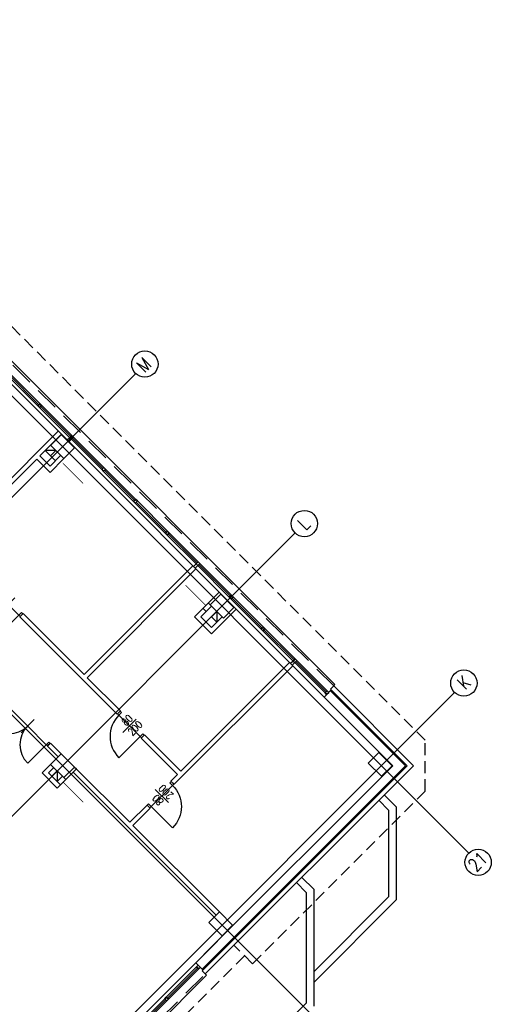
# Model space of a CAD drawing. Header units: centimetres. Extents: x -228435 to 111511, y -89367 to 428125.
# Tile 206 of 219: x -26466 to -13921, y 126202 to 152387. Entities that reach past the tile are written whole.
import ezdxf

# ---------------------------------------------------------------- set-up
doc = ezdxf.new("R2010")
doc.units = ezdxf.units.CM
doc.header["$LTSCALE"] = 50
doc.linetypes.add('DASHDOT2', pattern=[12.7, 6.35, -3.175, 0, -3.175])
doc.linetypes.add('HIDDEN', pattern=[9.525, 6.35, -3.175])
doc.layers.get('0').update_dxf_attribs({"color": 8})
for name, color, linetype in [('ARCH_INFO_ETYK_DRZWI_IST', 8, 'Continuous'), ('ARCH_INFO_OPISY_IST', 8, 'Continuous'), ('ARCH_INFO_OSIE_IST', 8, 'DASHDOT2'), ('ARCH_INFO_OSIE_OPISY_IST', 8, 'Continuous'), ('ARCH_MUROWANE_IST', 8, 'Continuous'), ('ARCH_NIEWIDOK_IST', 8, 'HIDDEN'), ('ARCH_OTWORY_WENTYLACJA_IST', 8, 'Continuous'), ('ARCH_WIDOK_IST', 8, 'Continuous'), ('ARCH_ŚLUSARKA_DRZWI_IST', 8, 'Continuous'), ('ARCH_ŚLUSARKA_OKNA_IST', 8, 'Continuous'), ('ARCH_ŻELBET_IST', 8, 'Continuous'), ('Osie rzutów$0$ARCH_INFO_OSIE_OPISY_IST', 8, 'Continuous')]:
    doc.layers.add(name, color=color, linetype=linetype)
doc.styles.add('ROMANS-250-CM', font='romans.shx', dxfattribs={"width": 0.8, "height": 50})
doc.styles.add('ROMANS-50-CM', font='romans.shx', dxfattribs={"width": 0.8, "height": 10})

# ---------------------------------------------------------------- blocks, each defined once
blk = doc.blocks.new('DRZWI80')
blk.add_line((-40, 0), (-40, 80))
at = {"lineweight": -3}
for p, q in [((40, 0), (-40, 0)), ((0, -25), (0, 25))]:
    blk.add_line(p, q, dxfattribs=at)
for points in [[(-45, -10), (-40, -10), (-40, 0), (-45, 0)], [(40, -10), (45, -10), (45, 0), (40, 0)]]:
    blk.add_lwpolyline(points, close=True, dxfattribs=at)
blk.add_arc((-40, 0), 80, 0, 90, dxfattribs=at)
blk = doc.blocks.new('Osie rzutów')
at = {"layer": 'ARCH_INFO_OSIE_IST', "ltscale": 10}
for p, q in [((8446, 19738.7), (10662.2, 17522.5)), ((8021.7, 19314.5), (10237.9, 17098.3)), ((9775.9, 18797.9), (6114.5, 15136.5)), ((10200.1, 18373.7), (6968.5, 15142)), ((10624.4, 17949.4), (7283.1, 14608.1))]:
    blk.add_line(p, q, dxfattribs=at)
at = {"layer": 'ARCH_INFO_OSIE_OPISY_IST'}
for centre in [(9800.3, 18823), (10224.6, 18398.7), (10648.9, 17974.5), (10686.9, 17497.8)]:
    blk.add_circle(centre, 35, dxfattribs=at)
at = {"layer": 'ARCH_INFO_OSIE_OPISY_IST', "style": 'ROMANS-250-CM', "width": 0.8}
for s, p in [('M', (9799.7, 18798.4)), ('L', (10227.9, 18378.9)), ('K', (10652.6, 17954.6)), ('21', (10681.4, 17470.3))]:
    blk.add_text(s, height=35, rotation=45, dxfattribs=at).set_placement(p)

msp = doc.modelspace()

# ---------------------------------------------------------------- linework, layer by layer
at = {"layer": 'ARCH_INFO_OPISY_IST', "elevation": 630}
for points in [[(-24781.41843, 140056.32584, 20, 20, 0), (-25114.27576, 140389.18316, 150, 0, 0), (-25330.10968, 140605.01708, 0, 0, 0)], [(-22052.69578, 137345.40407, 20, 20, 0), (-21719.83846, 137012.54675, 150, 0, 0), (-21504.00454, 136796.71282, 0, 0, 0)], [(-24776.94371, 131575.51919, 20, 20, 0), (-25109.80103, 131908.37651, 150, 0, 0), (-25325.63496, 132124.21043, 0, 0, 0)]]:
    msp.add_lwpolyline(points, format="xyseb", dxfattribs=at)
at = {"layer": 'ARCH_MUROWANE_IST', "ltscale": 4}
for p, q in [((-25439.93365, 141443.88812, 630), (-27886.52311, 138997.29865, 630)), ((-25355.08084, 141359.0353, 630), (-25927.83733, 140786.27881, 630)), ((-26012.69014, 140701.426, 630), (-28247.14757, 138466.96857, 630)), ((-25659.13675, 140347.87261, 630), (-26012.69014, 140701.426, 630)), ((-25659.13675, 140517.57823, 630), (-25927.83733, 140786.27881, 630)), ((-25376.28909, 140800.4259, 630), (-25659.13675, 140517.57823, 630)), ((-25291.43627, 140715.57308, 630), (-25659.13675, 140347.87261, 630)), ((-21861.97334, 137865.9278, 630), (-24754.04007, 134973.86107, 630)), ((-21777.12052, 137781.07499, 630), (-24669.18726, 134889.00826, 630)), ((-21861.97334, 137865.9278, 630), (-21777.12052, 137781.07499, 630)), ((-21773.64461, 137911.94936, 630), (-21766.57354, 137904.87829, 630)), ((-21819.54693, 136508.28278, 630), (-21162.89878, 137164.74704, 630)), ((-21119.51122, 137109.32355, 630), (-21112.44015, 137116.39462, 630)), ((-21112.44015, 137116.39462, 630), (-20546.12504, 136550.07951, 630)), ((-21366.99859, 136791.1255, 630), (-21649.8413, 136508.28278, 630)), ((-21508.41995, 136649.70414, 630), (-21593.22919, 136734.53714, 630)), ((-21366.99859, 136791.1255, 630), (-21451.78803, 136875.93869, 630)), ((-21366.99859, 136055.73444, 630), (-20710.53433, 136712.38259, 630)), ((-26458.16741, 136508.28278, 630), (-26373.3146, 136593.1356, 630)), ((-26458.16741, 136508.28278, 630), (-23870.1566, 133920.27197, 630)), ((-26373.3146, 136593.1356, 630), (-24754.04007, 134973.86107, 630)), ((-21819.54693, 136508.28278, 630), (-21366.99859, 136055.73444, 630)), ((-21649.8413, 136508.28278, 630), (-21366.99859, 136225.44007, 630)), ((-21084.15588, 136508.28278, 630), (-21366.99859, 136225.44007, 630)), ((-19203.25184, 135207.20631, 630), (-22356.94808, 132053.51006, 630)), ((-19288.10465, 135292.05912, 630), (-22180.17139, 132399.99239, 630)), ((-24669.18726, 134889.00826, 630), (-23785.30378, 134005.12478, 630)), ((-24669.18726, 134889.00826, 630), (-23785.30378, 134005.12478, 630)), ((-18199.16021, 134584.95234, 630), (-18114.3074, 134669.80515, 630)), ((-18114.3074, 134669.80515, 630), (-15992.98705, 132548.48481, 630)), ((-18177.92599, 134563.71812, 630), (-18368.84482, 134372.79929, 630)), ((-16544.53034, 132548.48481, 630), (-18368.84482, 134372.79929, 630)), ((-18283.99201, 134457.65211, 630), (-18262.77881, 134478.86531, 630)), ((-16162.69268, 132548.48481, 630), (-18199.16021, 134584.95234, 630)), ((-16205.11909, 132548.48481, 630), (-18199.1392, 134542.50492, 630)), ((-23785.30378, 134005.12478, 630), (-23870.1566, 133920.27197, 630)), ((-23148.90768, 133368.72868, 630), (-23233.76049, 133283.87586, 630)), ((-23233.76049, 133283.87586, 630), (-22265.0242, 132315.13957, 630)), ((-23148.90768, 133368.72868, 630), (-22180.17139, 132399.99239, 630)), ((-25729.84743, 133064.67276, 630), (-25644.99462, 133149.52557, 630)), ((-25447.00472, 132781.83005, 630), (-25729.84743, 133064.67276, 630)), ((-25362.1519, 132866.68286, 630), (-25644.99462, 133149.52557, 630)), ((-25644.99462, 132583.84015, 630), (-25871.26879, 132357.56598, 630)), ((-25560.1418, 132498.98734, 630), (-25701.56316, 132357.56598, 630)), ((-25043.95385, 132548.48481, 630), (-25043.95385, 132548.48481, 630)), ((-25008.59851, 132513.12947, 630), (-24959.10104, 132463.632, 630)), ((-23537.81641, 131042.34737, 630), (-25008.59851, 132513.12947, 630)), ((-16205.11909, 132548.48481, 630), (-21614.48596, 127139.11793, 630)), ((-16162.69268, 132548.48481, 630), (-21614.48596, 127096.69153, 630)), ((-16544.53034, 132548.48481, 630), (-21567.52287, 127525.49229, 630)), ((-15992.98705, 132548.48481, 630), (-21529.63315, 127011.83871, 630)), ((-25468.21792, 131954.51511, 630), (-25871.26879, 132357.56598, 630)), ((-25701.56316, 132357.56598, 630), (-25468.21792, 132124.22074, 630)), ((-25468.21792, 131954.51511, 630), (-24959.10104, 132463.632, 630)), ((-25326.79656, 132265.6421, 630), (-25468.21792, 132124.22074, 630)), ((-25468.21792, 132124.22074, 630), (-25326.79656, 132265.6421, 630)), ((-25326.79656, 132265.6421, 630), (-25326.79656, 132265.6421, 630)), ((-21239.71937, 128574.5447, 630), (-25043.95385, 132378.77918, 630)), ((-22265.0242, 132315.13957, 630), (-22441.8009, 132138.36288, 630)), ((-22265.0242, 132315.13957, 630), (-22441.8009, 132138.36288, 630)), ((-16841.51519, 132265.6421, 630), (-16834.44412, 132258.57103, 630)), ((-25468.21792, 132124.22074, 630), (-25383.36511, 132039.36793, 630)), ((-25291.44123, 132230.28676, 630), (-25241.94375, 132180.78928, 630)), ((-22441.8009, 132138.36288, 630), (-22356.94808, 132053.51006, 630)), ((-23078.197, 131501.96677, 630), (-23537.81641, 131042.34737, 630)), ((-23078.197, 131501.96677, 630), (-22993.34419, 131417.11396, 630)), ((-22993.34419, 131417.11396, 630), (-23452.96359, 130957.49455, 630)), ((-21154.86656, 128659.39751, 630), (-23452.96359, 130957.49455, 630)), ((-21784.19159, 127308.82356, 630), (-20620.60005, 128472.41511, 630)), ((-20801.31316, 128305.84412, 630), (-20794.2421, 128298.77305, 630)), ((-21593.27276, 127117.90473, 630), (-21784.19159, 127308.82356, 630)), ((-21614.48596, 127096.69153, 630), (-21529.63315, 127011.83871, 630))]:
    msp.add_line(p, q, dxfattribs=at)
at = {"layer": 'ARCH_NIEWIDOK_IST'}
for p, q in [((-15678.03756, 133223.48481, 630), (-29030.95962, 146576.40687, 630)), ((-15678.03756, 131873.48481, 630), (-15678.03756, 133223.48481, 630)), ((-20270.98308, 127280.53929, 630), (-15678.03756, 131873.48481, 630)), ((-20270.98308, 127280.53929, 630), (-20765.95783, 127775.51404, 630)), ((-20483.11511, 127492.67132, 630), (-24442.91309, 123532.87335, 630))]:
    msp.add_line(p, q, dxfattribs=at)
at = {"layer": 'ARCH_NIEWIDOK_IST', "ltscale": 2}
for p, q in [((-18114.3074, 134669.80515, 630), (-27426.9037, 143982.40146, 630)), ((-25644.99462, 140786.27881, 630), (-25517.7154, 140658.99959, 630)), ((-24739.89794, 123801.57393, 630), (-21529.63315, 127011.83871, 630))]:
    msp.add_line(p, q, dxfattribs=at)
at = {"layer": 'ARCH_OTWORY_WENTYLACJA_IST'}
for p, q in [((-25503.57326, 140927.70017, 630), (-25786.41597, 140927.70017, 630)), ((-21225.57723, 136649.70414, 630), (-21225.57723, 136366.86143, 630)), ((-25468.21792, 132407.06345, 630), (-25468.21792, 132124.22074, 630))]:
    msp.add_line(p, q, dxfattribs=at)
at = {"layer": 'ARCH_OTWORY_WENTYLACJA_IST', "elevation": 630}
for points in [[(-25786.41597, 140927.70017), (-25644.99462, 141069.12152), (-25503.57326, 140927.70017), (-25644.99462, 140786.27881)], [(-21225.57723, 136366.86143), (-21084.15588, 136508.28278), (-21225.57723, 136649.70414), (-21366.99859, 136508.28278)], [(-25468.21792, 132124.22074), (-25326.79656, 132265.6421), (-25468.21792, 132407.06345), (-25609.63928, 132265.6421)]]:
    msp.add_lwpolyline(points, close=True, dxfattribs=at)
at = {"layer": 'ARCH_WIDOK_IST'}
for p, q in [((-18078.95206, 134705.16049, 630), (-27391.54837, 144017.7568, 630)), ((-27723.88855, 143727.84302, 630), (-18368.84482, 134372.79929, 630)), ((-25132.40182, 141270.70657, 630), (-25199.57696, 141203.53143, 630)), ((-25089.97541, 141228.28017, 630), (-25157.15055, 141161.10502, 630)), ((-21773.64461, 137911.94936, 630), (-21840.81975, 137844.77422, 630)), ((-21731.2182, 137869.52296, 630), (-21798.39334, 137802.34781, 630)), ((-19192.70485, 135331.00961, 630), (-19259.88, 135263.83447, 630)), ((-19150.27845, 135288.5832, 630), (-19217.45359, 135221.40806, 630)), ((-18114.3074, 134669.80515, 630), (-18078.95206, 134705.16049, 630)), ((-16770.80451, 131770.66735, 630), (-16452.60646, 131452.4693, 630)), ((-16912.22587, 131629.24599, 630), (-16652.60646, 131369.62659, 630)), ((-16452.60646, 131452.4693, 630), (-16452.60646, 128977.59556, 630)), ((-16652.60646, 131369.62659, 630), (-16652.60646, 129060.43828, 630)), ((-19104.25689, 129437.21497, 630), (-18844.63748, 129177.59556, 630)), ((-18962.83553, 129578.63633, 630), (-18644.63748, 129260.43828, 630)), ((-18844.63748, 129177.59556, 630), (-18844.63748, 126232.01115, 630)), ((-18644.63748, 129260.43828, 630), (-18644.63748, 126149.16844, 630)), ((-16652.60646, 129060.43828, 630), (-18644.63748, 127068.40726, 630)), ((-16452.60646, 128977.59556, 630), (-18644.63748, 126785.56454, 630)), ((-25036.88278, 124056.13237, 630), (-21784.19159, 127308.82356, 630)), ((-21494.27781, 126976.48337, 630), (-21529.63315, 127011.83871, 630)), ((-24704.5426, 123766.21859, 630), (-21494.27781, 126976.48337, 630)), ((-18844.63748, 126232.01115, 630), (-25591.01305, 119485.63559, 630))]:
    msp.add_line(p, q, dxfattribs=at)
at = {"layer": 'ARCH_ŚLUSARKA_DRZWI_IST'}
for p, q in [((-26253.10645, 133602.07391, 630), (-26748.08119, 134097.04866, 630)), ((-26076.75452, 133778.4262, 630), (-26430.30791, 133424.87281, 630)), ((-26253.10681, 133602.07428, 630), (-25758.13207, 133107.09953, 630)), ((-25758.13207, 133107.09953, 630), (-26253.10681, 132612.12478, 630))]:
    msp.add_line(p, q, dxfattribs=at)
at = {"layer": 'ARCH_ŚLUSARKA_DRZWI_IST', "elevation": 630}
msp.add_lwpolyline([(-25687.4212, 133177.81003), (-25652.06587, 133142.45469), (-25722.77654, 133071.74401), (-25758.13188, 133107.09935)], close=True, dxfattribs=at)
at = {"layer": 'ARCH_ŚLUSARKA_DRZWI_IST'}
for centre, start, end in [((-26748.08119, 134097.04866, 630), 225, 315), ((-25758.13207, 133107.09953, 630), 135, 225)]:
    msp.add_arc(centre, 700, start, end, dxfattribs=at)
at = {"layer": 'ARCH_ŚLUSARKA_OKNA_IST'}
for p, q in [((-26758.74741, 142953.62071, 630), (-25952.64568, 142147.51898, 630)), ((-25910.21928, 142105.09257, 630), (-25104.11755, 141298.99084, 630)), ((-24255.58941, 140450.46271, 630), (-25061.69114, 141256.56444, 630)), ((-24213.163, 140408.0363, 630), (-23407.06127, 139601.93457, 630)), ((-23364.63486, 139559.50816, 630), (-22558.53313, 138753.40643, 630)), ((-21745.36033, 137940.23363, 630), (-22516.10673, 138710.98003, 630)), ((-21702.93393, 137897.80723, 630), (-20861.47686, 137056.35016, 630)), ((-20819.05045, 137013.92375, 630), (-20012.94872, 136207.82202, 630)), ((-19164.42058, 135359.29388, 630), (-19970.52231, 136165.39561, 630)), ((-19121.99418, 135316.86748, 630), (-18315.89245, 134510.76574, 630)), ((-22537.26031, 126364.83601, 630), (-21731.15858, 127170.93774, 630)), ((-23385.78845, 125516.30787, 630), (-22579.68672, 126322.4096, 630))]:
    msp.add_line(p, q, dxfattribs=at)
at = {"layer": 'ARCH_ŚLUSARKA_OKNA_IST', "elevation": 630}
for points in [[(-26730.46314, 142981.90498), (-25924.36141, 142175.80325), (-25980.92995, 142119.23471), (-26787.03168, 142925.33644)], [(-25924.36141, 142175.80325), (-25881.935, 142133.37685), (-25938.50355, 142076.8083), (-25980.92995, 142119.23471)], [(-25881.935, 142133.37685), (-25924.36141, 142175.80325), (-25980.92995, 142119.23471), (-25938.50355, 142076.8083)], [(-25881.935, 142133.37685), (-25075.83327, 141327.27512), (-25132.40182, 141270.70657), (-25938.50355, 142076.8083)], [(-25075.83327, 141327.27512), (-25033.40687, 141284.84871), (-25089.97541, 141228.28017), (-25132.40182, 141270.70657)], [(-24227.30514, 140478.74698), (-25033.40687, 141284.84871), (-25089.97541, 141228.28017), (-24283.87368, 140422.17844)], [(-24184.87873, 140436.32057), (-24227.30514, 140478.74698), (-24283.87368, 140422.17844), (-24241.44727, 140379.75203)], [(-24184.87873, 140436.32057), (-23378.777, 139630.21884), (-23435.34554, 139573.6503), (-24241.44727, 140379.75203)], [(-23378.777, 139630.21884), (-23336.35059, 139587.79243), (-23392.91914, 139531.22389), (-23435.34554, 139573.6503)], [(-23336.35059, 139587.79243), (-23378.777, 139630.21884), (-23435.34554, 139573.6503), (-23392.91914, 139531.22389)], [(-23336.35059, 139587.79243), (-22530.24886, 138781.6907), (-22586.8174, 138725.12216), (-23392.91914, 139531.22389)], [(-22530.24886, 138781.6907), (-22487.82246, 138739.2643), (-22544.391, 138682.69575), (-22586.8174, 138725.12216)], [(-22487.82246, 138739.2643), (-22530.24886, 138781.6907), (-22586.8174, 138725.12216), (-22544.391, 138682.69575)], [(-21717.07606, 137968.5179), (-22487.82246, 138739.2643), (-22544.391, 138682.69575), (-21773.64461, 137911.94936)], [(-21674.64966, 137926.0915), (-21717.07606, 137968.5179), (-21773.64461, 137911.94936), (-21731.2182, 137869.52296)], [(-21674.64966, 137926.0915), (-20833.19259, 137084.63443), (-20889.76113, 137028.06589), (-21731.2182, 137869.52296)], [(-20790.70656, 137042.1484), (-20833.13297, 137084.57481), (-20889.70151, 137028.00627), (-20847.27511, 136985.57986)], [(-20790.76618, 137042.20802), (-19984.66445, 136236.10629), (-20041.23299, 136179.53775), (-20847.33472, 136985.63948)], [(-19984.66445, 136236.10629), (-19942.23804, 136193.67988), (-19998.80659, 136137.11134), (-20041.23299, 136179.53775)], [(-19942.23804, 136193.67988), (-19984.66445, 136236.10629), (-20041.23299, 136179.53775), (-19998.80659, 136137.11134)], [(-19136.13631, 135387.57815), (-19942.23804, 136193.67988), (-19998.80659, 136137.11134), (-19192.70485, 135331.00961)], [(-19093.70991, 135345.15175), (-19136.13631, 135387.57815), (-19192.70485, 135331.00961), (-19150.27845, 135288.5832)], [(-19093.70991, 135345.15175), (-18287.60817, 134539.05002), (-18344.17672, 134482.48147), (-19150.27845, 135288.5832)], [(-18287.60817, 134539.05002), (-18245.18177, 134496.62361), (-18301.75031, 134440.05507), (-18344.17672, 134482.48147)], [(-18245.18177, 134496.62361), (-18287.60817, 134539.05002), (-18344.17672, 134482.48147), (-18301.75031, 134440.05507)], [(-22565.54458, 126393.12028), (-21759.44285, 127199.22201), (-21702.87431, 127142.65347), (-22508.97604, 126336.55174)], [(-21759.44285, 127199.22201), (-21717.01645, 127241.64842), (-21660.4479, 127185.07987), (-21702.87431, 127142.65347)], [(-23414.07272, 125544.59214), (-22607.97099, 126350.69387), (-22551.40245, 126294.12533), (-23357.50418, 125488.0236)], [(-22607.97099, 126350.69387), (-22565.54458, 126393.12028), (-22508.97604, 126336.55174), (-22551.40245, 126294.12533)], [(-22565.54458, 126393.12028), (-22607.97099, 126350.69387), (-22551.40245, 126294.12533), (-22508.97604, 126336.55174)]]:
    msp.add_lwpolyline(points, close=True, dxfattribs=at)
at = {"layer": 'ARCH_ŻELBET_IST', "elevation": 630}
for points in [[(-25291.44123, 140715.56813), (-25008.59851, 140998.41085), (-25362.1519, 141351.96424), (-25644.99462, 141069.12152)], [(-21048.80054, 136472.92745), (-20765.95783, 136755.77016), (-21119.51122, 137109.32355), (-21402.35393, 136826.48084)], [(-25291.44123, 132230.28676), (-25008.59851, 132513.12947), (-25362.1519, 132866.68286), (-25644.99462, 132583.84015)], [(-16841.51519, 132265.6421), (-16558.67248, 132548.48481), (-16912.22587, 132902.0382), (-17195.06858, 132619.19549)], [(-21084.15588, 128023.00141), (-20801.31316, 128305.84412), (-21154.86656, 128659.39751), (-21437.70927, 128376.5548)]]:
    msp.add_lwpolyline(points, close=True, dxfattribs=at)

# ---------------------------------------------------------------- block references
at = {"layer": 'ARCH_ŚLUSARKA_DRZWI_IST', "yscale": 10, "zscale": 10}
for p, xscale, rotation in [((-26769.2944, 136833.5519, 630), 10.00000000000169, 135.0000000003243), ((-23544.88748, 133609.14498, 630), 10.00000000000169, 135.0000000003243), ((-22682.2172, 131742.38308, 630), -10.00000000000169, 224.9999999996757)]:
    msp.add_blockref('DRZWI80', p, dxfattribs=dict(at, xscale=xscale, rotation=rotation))
at = {"layer": 'Osie rzutów$0$ARCH_INFO_OSIE_OPISY_IST', "xscale": 10, "yscale": 10, "zscale": 10}
msp.add_blockref('Osie rzutów', (-121140, -45000, 630), dxfattribs=at)

# ---------------------------------------------------------------- texts
at = {"layer": 'ARCH_INFO_ETYK_DRZWI_IST', "char_height": 200, "width": 100, "attachment_point": 5, "line_spacing_factor": 0.9, "style": 'ROMANS-50-CM'}
for insert, rotation in [((-23501.66011, 133652.37235, 630), 45), ((-22682.2172, 131742.38308, 630), 135)]:
    msp.add_mtext('80\\P200', dxfattribs=dict(at, insert=insert, rotation=rotation))

doc.saveas('drawing.dxf')
